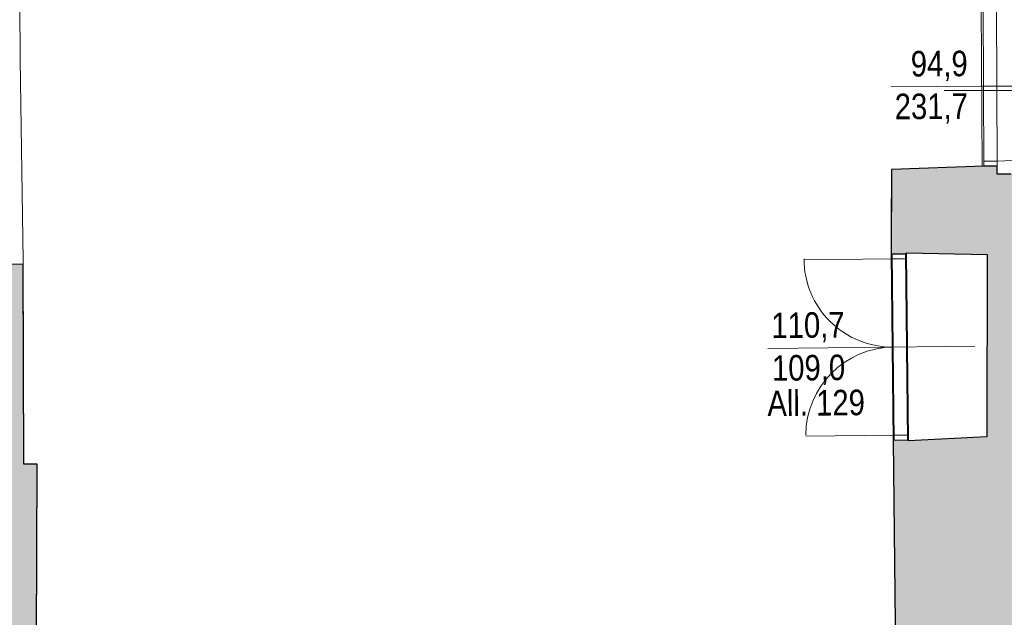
# Model space of a CAD drawing. Extents: x -6068 to 35118, y -17738 to 67348.
# Tile 119 of 243: x 1557 to 2142, y -1555 to -1201. Entities that reach past the tile are written whole.
import ezdxf

# ---------------------------------------------------------------- set-up
doc = ezdxf.new("R2010")
doc.units = 0
doc.header["$LTSCALE"] = 15
doc.linetypes.add('Continua', pattern=[0])
doc.linetypes.add('Cui_CONTINU', pattern=[0])
for name, color, linetype, lineweight, true_color in [('Baie Architectural - Mesures - NIVEAUX - Style par défaut', 7, 'Continua', 0, 0x000000), ('Enveloppe - NIVEAUX - Style par défaut', 7, 'Continua', 0, 0x000000), ('Porte - Cadre - NIVEAUX - Style par défaut', 7, 'Continua', 0, 0x000000), ('Porte - Mesures - NIVEAUX - Style par défaut', 7, 'Continua', 0, 0x000000), ('Porte - Ouvertures - NIVEAUX - Style par défaut', 7, 'Continua', 0, 0x000000), ('Porte - Seuil - NIVEAUX - Style par défaut', 7, 'Continua', 0, 0x000000)]:
    doc.layers.add(name, color=color, linetype=linetype, lineweight=lineweight, true_color=true_color)
doc.layers.add('EDL_RDJ murs & cloisons', color=5, linetype='CONTINUOUS')
doc.layers.add('PIS-fond de plan', color=7, linetype='Cui_CONTINU')
doc.styles.add('MtXpl_Arial_Narrow', font='ARIALN.TTF')

# ---------------------------------------------------------------- blocks, each defined once
blk = doc.blocks.new('EDL_RDJ plan_2025 10 17')
at = {"layer": 'EDL_RDJ murs & cloisons', "linetype": 'Continuous', "ltscale": 0.08}
h = blk.add_hatch(color=9, dxfattribs=at)
h.dxf.hatch_style = 1
h.paths.add_polyline_path([(1959.81, -1731.74), (1956.35, -1781.82), (1955.11, -1781.83), (1955.14, -1790.83), (1955.16, -1794.83), (1955.19, -1802.83), (1956.6, -1806.18), (1956.76, -1827.34), (2167.51, -1827.2), (2167.76, -1741.8), (2168.18, -1656.39), (2167.98, -1647.39), (2168.03, -1647.39), (2168.34, -1542.76), (2168.64, -1438.14), (2166.64, -1438.13), (2166.93, -1339.18), (2168.93, -1339.18), (2169.07, -1292.57), (2160.07, -1292.55), (2151.8, -1292.58), (2151.78, -1287.78), (2143.78, -1287.82), (2088.96, -1289.84), (2088.87, -1339.8), (2097.87, -1339.7), (2097.87, -1339.22), (2145.68, -1340.24), (2145.67, -1448.38), (2099.06, -1450.67), (2099.05, -1450.36), (2090.05, -1450.46), (2092.94, -1722.01), (2078.25, -1722.41), (2078.49, -1731.37)])
h = blk.add_hatch(color=9, dxfattribs=at)
h.dxf.hatch_style = 1
h.paths.add_polyline_path([(1410.5, -1672.27), (1406.51, -1675.29), (1406.54, -1681.29), (1406.78, -1742.22), (1406.78, -1751.22), (1497.03, -1751.24), (1496.32, -1789.52), (1495.65, -1823.05), (1495.64, -1827.8), (1510.94, -1827.61), (1554.45, -1827.09), (1569.9, -1827.19), (1638.24, -1827.64), (1706.59, -1828.09), (1706.61, -1795.13), (1707.02, -1791.75), (1706.99, -1782.75), (1706.47, -1782.8), (1701.58, -1732.74), (1595.97, -1733.16), (1596.02, -1721.59), (1581.02, -1721.54), (1581.94, -1464.52), (1574.08, -1464.55), (1573.7, -1345.92), (1495.31, -1346.17), (1496.75, -1442.28), (1415.22, -1443.59), (1416.49, -1522.77), (1498.51, -1523.19), (1500.38, -1671.93)])
at = {"layer": 'Baie Architectural - Mesures - NIVEAUX - Style par défaut', "color": 103, "linetype": 'Continua', "lineweight": 13, "ltscale": 0.1, "true_color": 0x49c386}
blk.add_line((2170.22, -1242.93), (2120.22, -1242.79), dxfattribs=at)
at = {"layer": 'EDL_RDJ murs & cloisons', "linetype": 'Continuous', "ltscale": 0.08}
for points in [[(2160.07, -1292.55), (2151.8, -1292.58), (2151.78, -1287.78), (2143.78, -1287.82), (2088.96, -1289.84), (2088.87, -1339.8), (2097.87, -1339.7), (2097.87, -1339.22), (2145.68, -1340.24), (2145.67, -1448.38), (2099.06, -1450.67), (2099.05, -1450.36), (2090.05, -1450.46), (2092.94, -1722.01), (2078.25, -1722.41), (2078.49, -1731.37), (1959.81, -1731.74)], [(1569.9, -1827.19), (1638.24, -1827.64), (1706.59, -1828.09), (1706.61, -1795.13), (1707.02, -1791.75), (1706.99, -1782.75), (1706.47, -1782.8), (1701.58, -1732.74), (1595.97, -1733.16), (1596.02, -1721.59), (1581.02, -1721.54), (1581.94, -1464.52), (1574.08, -1464.55), (1573.7, -1345.92), (1495.31, -1346.17)]]:
    blk.add_lwpolyline(points, dxfattribs=at)
at = {"layer": 'Enveloppe - NIVEAUX - Style par défaut', "color": 18, "linetype": 'Continua', "lineweight": 20, "ltscale": 0.1, "true_color": 0x000000}
for p, q in [((1571.91, -1224.75), (1571.8, -1191.3)), ((1573.69, -1343.8), (1571.91, -1224.75)), ((2088.96, -1289.84), (2088.71, -1324.01)), ((2142.72, -1287.86), (2088.96, -1289.84)), ((2151.78, -1287.77), (2142.72, -1287.83)), ((2142.72, -1287.83), (2142.72, -1287.86)), ((2151.8, -1292.58), (2151.78, -1287.77)), ((2088.71, -1324.01), (2088.87, -1339.8)), ((1574.08, -1464.49), (1573.69, -1343.8)), ((2088.87, -1339.8), (2097.87, -1339.7)), ((2097.87, -1339.22), (2145.68, -1340.24)), ((2097.87, -1339.7), (2097.87, -1339.22)), ((2145.68, -1340.24), (2145.67, -1448.38)), ((2145.67, -1448.38), (2099.06, -1450.67)), ((2099.05, -1450.36), (2090.05, -1450.46)), ((2090.05, -1450.46), (2090.1, -1455.27)), ((2099.06, -1450.67), (2099.05, -1450.36)), ((2090.1, -1455.27), (2092.94, -1722.01)), ((1581.94, -1464.52), (1574.08, -1464.49)), ((1581.18, -1676.41), (1581.94, -1464.52))]:
    blk.add_line(p, q, dxfattribs=at)
at = {"layer": 'Porte - Cadre - NIVEAUX - Style par défaut', "color": 103, "linetype": 'Continua', "lineweight": 5, "ltscale": 0.1, "true_color": 0x49c386}
for p, q in [((2143.36, -1192.94), (2143.78, -1287.82)), ((2151.78, -1287.78), (2151.36, -1192.9)), ((2143.78, -1287.82), (2151.78, -1287.78)), ((2097.37, -1339.71), (2089.37, -1339.8)), ((2089.37, -1339.8), (2090.55, -1450.45)), ((2098.55, -1450.37), (2097.37, -1339.71)), ((2090.55, -1450.45), (2098.55, -1450.37))]:
    blk.add_line(p, q, dxfattribs=at)
at = {"layer": 'Porte - Mesures - NIVEAUX - Style par défaut', "color": 103, "linetype": 'Continua', "lineweight": 13, "ltscale": 0.1, "true_color": 0x49c386}
for p, q in [((2142.44, -1240.39), (2088.51, -1240.71)), ((2142.44, -1240.39), (2191.57, -1240.1)), ((2069.46, -1395.34), (2015.54, -1395.92)), ((2069.46, -1395.34), (2138.46, -1394.61))]:
    blk.add_line(p, q, dxfattribs=at)
at = {"layer": 'Porte - Ouvertures - NIVEAUX - Style par défaut', "color": 103, "linetype": 'Continua', "lineweight": 13, "ltscale": 0.1, "true_color": 0x49c386}
for p, q in [((2143.76, -1284.82), (2151.76, -1284.78)), ((2089.41, -1342.8), (2037.08, -1343.35)), ((2089.41, -1342.8), (2097.41, -1342.71)), ((2089.96, -1395.13), (2097.96, -1395.04)), ((2089.96, -1395.13), (2097.96, -1395.04)), ((2090.52, -1447.45), (2038.19, -1448.01)), ((2090.52, -1447.45), (2098.52, -1447.37))]:
    blk.add_line(p, q, dxfattribs=at)
at = {"layer": 'Porte - Ouvertures - NIVEAUX - Style par défaut', "color": 103, "linetype": 'Continua', "lineweight": 5, "ltscale": 0.1, "true_color": 0x49c386}
for centre, radius, start, end in [((2151.37, -1195.9), 88.88, 270.25151, 0), ((2089.41, -1342.8), 52.33, 179.99999, 270.61019), ((2090.52, -1447.45), 52.33, 90.61009, 179.99999)]:
    blk.add_arc(centre, radius, start, end, dxfattribs=at)
at = {"layer": 'Porte - Seuil - NIVEAUX - Style par défaut', "color": 103, "linetype": 'Continua', "lineweight": 5, "ltscale": 0.1, "true_color": 0x49c386}
for p, q in [((2142.15, -1192.95), (2142.72, -1287.83)), ((2151.78, -1287.77), (2151.36, -1192.9)), ((2088.87, -1339.8), (2090.05, -1450.46)), ((2099.05, -1450.36), (2097.87, -1339.7))]:
    blk.add_line(p, q, dxfattribs=at)
at = {"layer": 'Porte - Mesures - NIVEAUX - Style par défaut', "color": 103, "linetype": 'Continuous', "true_color": 0x49c386, "style": 'MtXpl_Arial_Narrow'}
for s, rotation, p in [('94,9', 0.34251, (2100.48, -1234.6)), ('231,7', 0.34251, (2090.95, -1259.96)), ('110,7', 0.61008, (2017.8, -1389.85)), ('109,0', 0.61008, (2018.14, -1415.15)), ('All. 129', 0.61008, (2015.41, -1436.11))]:
    blk.add_text(s, height=15.153, rotation=rotation, dxfattribs=at).set_placement(p)

msp = doc.modelspace()

# ---------------------------------------------------------------- block references
at = {"layer": 'PIS-fond de plan'}
msp.add_blockref('EDL_RDJ plan_2025 10 17', (-14.33, 0), dxfattribs=at)

doc.saveas('drawing.dxf')
